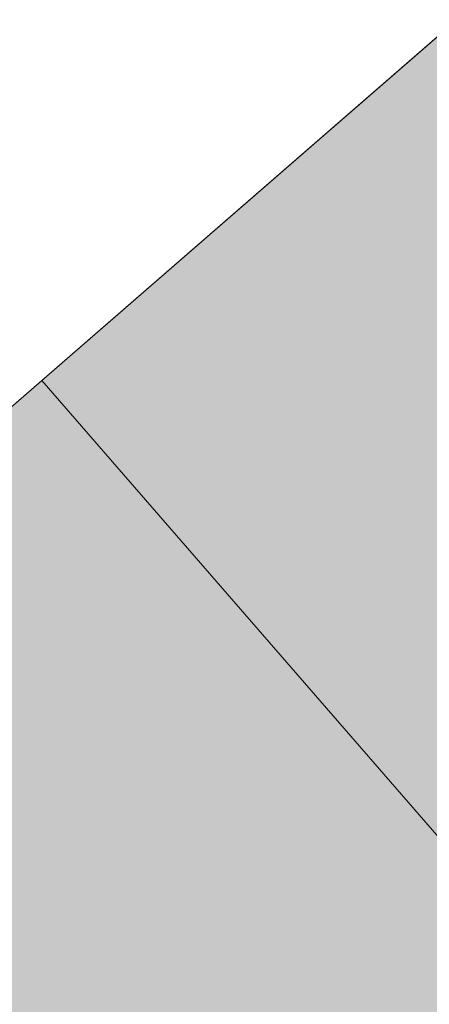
# Model space of a CAD drawing. Header units: millimetres. Extents: x 102382 to 164490, y 45733 to 103316.
# Tile 99 of 183: x 136513 to 136750, y 84085 to 84656. Entities that reach past the tile are written whole.
import ezdxf

# ---------------------------------------------------------------- set-up
doc = ezdxf.new("R2010")
doc.units = ezdxf.units.MM
doc.layers.get('0').update_dxf_attribs({"true_color": 0x000000})
for name, color, linetype, lineweight, true_color in [('_SA-LAGI', 7, 'Continuous', 9, 0x5b5b5b), ('_SA-PORAND', 7, 'Continuous', 9, 0x5b5b5b), ('_SA-PORAND_hatch', 254, 'Continuous', 9, 0xbebebe), ('_SA-VALGUSTUS', 20, 'Continuous', 13, 0xff3f00)]:
    doc.layers.add(name, color=color, linetype=linetype, lineweight=lineweight, true_color=true_color)

# ---------------------------------------------------------------- blocks, each defined once
blk = doc.blocks.new('VR-2.1')
at = {"color": 0, "linetype": 'ByBlock', "lineweight": -2}
blk.add_circle((0, 0), 750, dxfattribs=at)

msp = doc.modelspace()

# ---------------------------------------------------------------- hatches: boundary and pattern name
at = {"layer": '_SA-PORAND_hatch', "true_color": 0xebebeb}
msp.add_hatch(color=7, dxfattribs=at).paths.add_polyline_path([(136525.42, 84446.96), (137136.6, 83743.89), (137366.03, 83943.33), (136754.85, 84646.41)], flags=0)
at = {"layer": '_SA-PORAND_hatch', "true_color": 0xdcdcdc}
msp.add_hatch(color=254, dxfattribs=at).paths.add_polyline_path([(136295.99, 84247.52), (136907.16, 83544.45), (137136.6, 83743.89), (136525.42, 84446.96)], flags=0)

# ---------------------------------------------------------------- linework, layer by layer
at = {"layer": '_SA-LAGI'}
msp.add_lwpolyline([(141129.69, 69885.96), (147552.27, 75469.02), (138360.88, 86042.5), (134155.43, 82386.76), (132007.21, 80532.59), (122900, 72615.81), (122910, 67510), (123110, 67510), (123110, 67400), (127185, 67402.18), (127185, 67510), (127605, 67510), (127605.39, 67402.4), (132880, 67405.16), (138807.24, 72557.63), (138879.4, 72474.61), (138971.25, 72368.95)], close=True, dxfattribs=at)
at = {"layer": '_SA-PORAND'}
for points in [[(141129.69, 69885.96), (147552.26, 75469.02), (138360.88, 86042.5), (134557.14, 82735.96), (134347.2, 82977.47), (133123.32, 81901.01), (133333.26, 81659.5), (133091.61, 81449.73), (132881.81, 81691.07), (122909.99, 73035.24), (122910, 67510), (123110, 67510), (123111.18, 67400), (127234.88, 67400.94), (127234.88, 67508.76), (127654.88, 67508.76), (127655.27, 67401.16), (132880, 67405.16), (138807.24, 72557.63)], [(136525.42, 84446.96), (137136.6, 83743.89), (137366.03, 83943.33), (136754.85, 84646.41)], [(136295.99, 84247.52), (136907.16, 83544.45), (137136.6, 83743.89), (136525.42, 84446.96)]]:
    msp.add_lwpolyline(points, close=True, dxfattribs=at)

# ---------------------------------------------------------------- block references
at = {"layer": '_SA-VALGUSTUS'}
msp.add_blockref('VR-2.1', (137492.22, 83406.43), dxfattribs=at)

doc.saveas('drawing.dxf')
